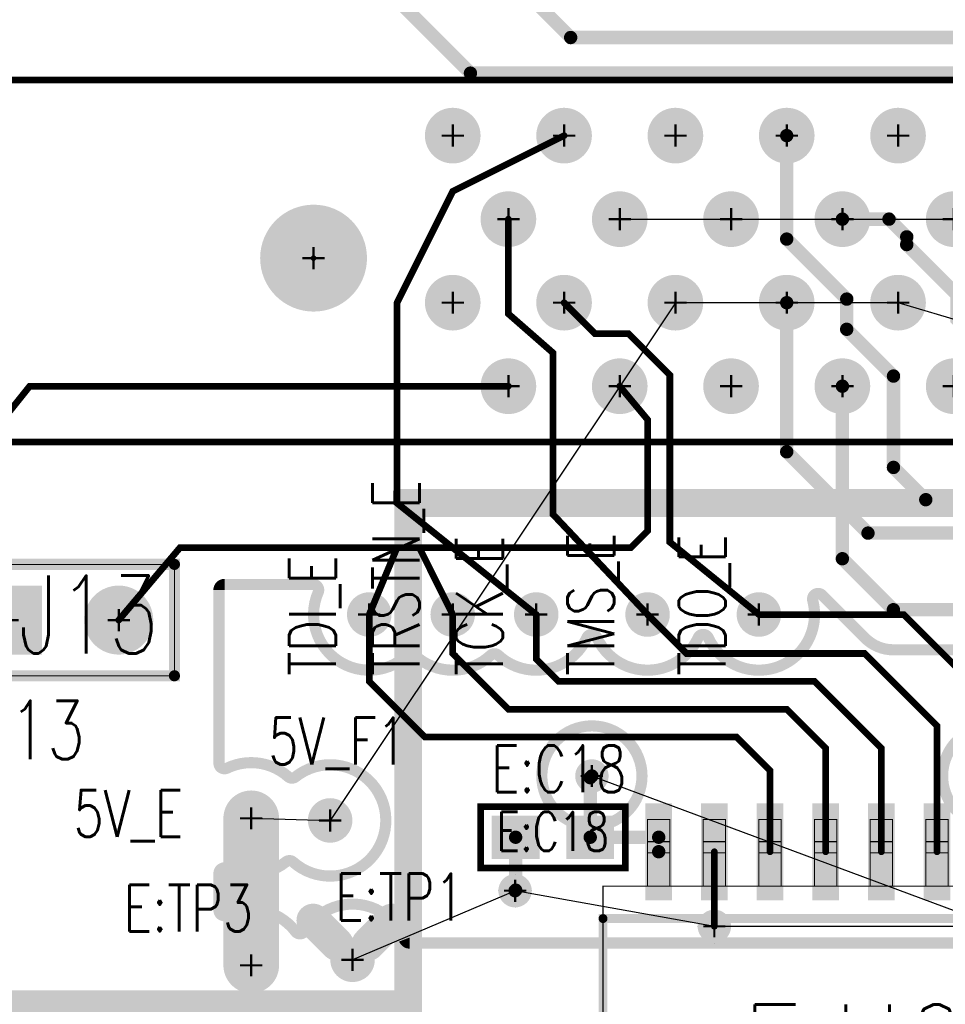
# Model space of a CAD drawing. Extents: x -4.8 to 11.7, y -3.6 to 8.1.
# Tile 28 of 53: x 0.672 to 1.503, y 1.05 to 1.934. Entities that reach past the tile are written whole.
import ezdxf
from ezdxf.enums import TextEntityAlignment as Align

# ---------------------------------------------------------------- set-up
doc = ezdxf.new("R2010")
doc.units = 0
for name, pattern in [('SIG_1', [2, 1, 1]), ('SIG_118', [2, 1, 1]), ('SIG_119', [2, 1, 1]), ('SIG_124', [2, 1, 1]), ('SIG_130', [2, 1, 1]), ('SIG_137', [2, 1, 1]), ('SIG_59', [2, 1, 1]), ('SIG_60', [2, 1, 1]), ('SIG_61', [2, 1, 1]), ('SIG_62', [2, 1, 1]), ('SIG_63', [2, 1, 1]), ('SIG_64', [2, 1, 1]), ('SIG_65', [2, 1, 1]), ('SIG_66', [2, 1, 1]), ('SIG_69', [2, 1, 1]), ('SIG_70', [2, 1, 1])]:
    doc.linetypes.add(name, pattern=pattern)
for name, color, linetype in [('2D_LINE_03', 112, 'CONTINUOUS'), ('ATTRIBUTE_123', 255, 'CONTINUOUS'), ('DRIL_NPLTE_THRU_01', 16, 'CONTINUOUS'), ('DRIL_NPLTE_THRU_04', 176, 'CONTINUOUS'), ('DRIL_PLTE_THRU_01', 16, 'CONTINUOUS'), ('DRIL_PLTE_THRU_04', 176, 'CONTINUOUS'), ('DRIL_SYMBOL', 254, 'CONTINUOUS'), ('LINK_00', 2, 'CONTINUOUS'), ('PADS_BOT', 5, 'CONTINUOUS'), ('PADS_INNER', 1, 'CONTINUOUS'), ('PADS_TOP', 1, 'CONTINUOUS'), ('PART_NAME_123', 255, 'CONTINUOUS'), ('PART_NAME_129', 2, 'CONTINUOUS'), ('PART_TOP_2DLINE_123', 255, 'CONTINUOUS'), ('PART_TOP_2DLINE_129', 2, 'CONTINUOUS'), ('POUR_OUTLINE_04', 5, 'CONTINUOUS'), ('POUR_PADTHERM_04', 5, 'CONTINUOUS'), ('POUR_VIATHERM_04', 5, 'CONTINUOUS'), ('POUR_VOID_04', 5, 'CONTINUOUS'), ('TRACE_01', 1, 'CONTINUOUS'), ('TRACE_04', 5, 'CONTINUOUS'), ('VIAPTS', 56, 'CONTINUOUS')]:
    doc.layers.add(name, color=color, linetype=linetype)
doc.styles.add('W0$001', font='simplex', dxfattribs={"width": 0.75})
doc.styles.add('W0$006', font='simplex', dxfattribs={"width": 0.75})
doc.styles.add('W0$008', font='simplex', dxfattribs={"width": 0.75})

# ---------------------------------------------------------------- blocks, each defined once
blk = doc.blocks.new('SMOOTH_0$025')
at = {"const_width": 0.0125}
blk.add_lwpolyline([(-0.00625, 0, 1), (0.00625, 0, 1)], format="xyb", close=True, dxfattribs=at)
blk = doc.blocks.new('DRAWING_169')
at = {"layer": '2D_LINE_03', "const_width": 0.025}
blk.add_lwpolyline([(0.02, 0), (-1.2255, 0), (-1.2255, 0.95), (3.2, 0.95), (3.2, 0.85), (4.1, 0.85), (4.1, 0.4), (4.15, 0.4), (4.15, -1.145), (3.74, -1.145), (3.74, 0.45), (0.02, 0.45)], close=True, dxfattribs=at)
at = {"layer": '2D_LINE_03'}
for p in [(0.02, 0.45), (0.02, 0)]:
    blk.add_blockref('SMOOTH_0$025', p, dxfattribs=at)
blk = doc.blocks.new('DRAWING_170')
at = {"layer": '2D_LINE_03', "const_width": 0.025}
blk.add_lwpolyline([(-0.015, 0.035), (-0.425, 0.035), (-0.425, 1.63), (-4.145, 1.63), (-4.145, 1.18), (-5.3905, 1.18), (-5.3905, -0.1697), (-0.015, -0.1697)], close=True, dxfattribs=at)
at = {"layer": '2D_LINE_03'}
for p in [(-4.145, 1.63), (-4.145, 1.18)]:
    blk.add_blockref('SMOOTH_0$025', p, dxfattribs=at)
blk = doc.blocks.new('POUR_VOID_9')
at = {"layer": 'POUR_VOID_04', "const_width": 0.01}
blk.add_lwpolyline([(-16.5401, -18.1199, 1), (-16.4501, -18.1199, 1)], format="xyb", close=True, dxfattribs=at)
blk = doc.blocks.new('POUR_OUTLINE_5')
at = {"layer": 'POUR_OUTLINE_04', "const_width": 0.01}
for points in [[(-16.09029, -18.12407, -2.43069), (-16.1305, -18.07514, 0.417027)], [(-16.1361, -18.00659), (-16.22431, -18.00659, -0.198912), (-16.24977, -17.99604), (-16.28835, -17.95746, 0.76485), (-16.29672, -17.96226, -0.916504), (-16.39055, -17.99573, 0.641737), (-16.39965, -17.99573, -0.641736), (-16.49055, -17.99573, 0.641737), (-16.49965, -17.99573, -0.511534), (-16.57919, -18.01148, 0.393767), (-16.58601, -18.01148, -0.393766), (-16.65419, -18.01148, 0.393767), (-16.66101, -18.01148, -0.813863), (-16.74093, -17.9549, 0.540573), (-16.74551, -17.9479), (-16.8251, -17.9479, 0.414214), (-16.8301, -17.9529), (-16.8301, -18.10841, 0.553579), (-16.82292, -18.11291, -0.303613), (-16.76785, -18.12056, 0.365442), (-16.7614, -18.12073, -2.151795), (-16.76345, -18.19714, 0.365442), (-16.7699, -18.19697, -0.28904), (-16.82292, -18.20289, 0.553579), (-16.8301, -18.20739), (-16.8301, -18.24041, 0.553579), (-16.82292, -18.24491, -0.35743), (-16.76127, -18.25967, 0.531115), (-16.753, -18.25922, -0.623463), (-16.66352, -18.26672, 0.308962), (-16.65887, -18.2699), (-15.24593, -18.2699, 0.640766)]]:
    blk.add_lwpolyline(points, format="xyb", dxfattribs=at)
blk.add_blockref('POUR_VOID_9', (0, 0))
blk = doc.blocks.new('POUR_VIATHERM_53')
at = {"layer": 'POUR_VIATHERM_04'}
for points in [[(-16.5641, -18.2079), (-16.5641, -18.2079)], [(-16.5791, -18.2229), (-16.5791, -18.2229)], [(-16.5491, -18.2229), (-16.5491, -18.2229)], [(-16.5641, -18.2379), (-16.5641, -18.2379)]]:
    blk.add_lwpolyline(points, dxfattribs=at)
blk = doc.blocks.new('POUR_PADTHERM_54')
at = {"layer": 'POUR_PADTHERM_04', "const_width": 0.015}
for points in [[(-16.75076, -18.25485), (-16.72955, -18.27606, 1), (-16.71894, -18.26545), (-16.74015, -18.24424, 1), (-16.75076, -18.25485)], [(-16.68005, -18.24424), (-16.70126, -18.26545, 1), (-16.69065, -18.27606), (-16.66944, -18.25485, 1), (-16.68005, -18.24424)]]:
    blk.add_lwpolyline(points, format="xyb", dxfattribs=at)
blk = doc.blocks.new('POUR_VIATHERM_55')
at = {"layer": 'POUR_VIATHERM_04'}
for points in [[(-16.3851, -18.2399), (-16.3851, -18.2399)], [(-16.4001, -18.2549), (-16.4001, -18.2549)], [(-16.3701, -18.2549), (-16.3701, -18.2549)], [(-16.3851, -18.2699), (-16.3851, -18.2699)]]:
    blk.add_lwpolyline(points, dxfattribs=at)
blk = doc.blocks.new('POUR_HEADER_1')
for name in ['POUR_OUTLINE_5', 'POUR_VIATHERM_53', 'POUR_PADTHERM_54', 'POUR_VIATHERM_55']:
    blk.add_blockref(name, (14.8201, 18.2199))
blk = doc.blocks.new('DRIL_SYMBOL_0$02')
at = {"layer": 'DRIL_SYMBOL', "const_width": 0.002}
for points in [[(0, -0.01), (0, 0.01)], [(-0.01, 0), (0.01, 0)]]:
    blk.add_lwpolyline(points, dxfattribs=at)
blk = doc.blocks.new('DRIL_HOLE_0$02')
at = {"const_width": 0.01}
blk.add_lwpolyline([(-0.005, 0, 1), (0.005, 0, 1)], format="xyb", close=True, dxfattribs=at)
blk.add_blockref('DRIL_SYMBOL_0$02', (0, 0))
blk = doc.blocks.new('PAD_65')
at = {"const_width": 0.02}
blk.add_lwpolyline([(0, -0.01, 1), (0, 0.01, 1)], format="xyb", close=True, dxfattribs=at)
blk = doc.blocks.new('STK_TOP_52')
at = {"layer": 'DRIL_PLTE_THRU_01'}
blk.add_blockref('DRIL_HOLE_0$02', (0, 0), dxfattribs=at)
at = {"layer": 'DRIL_PLTE_THRU_04'}
blk.add_blockref('DRIL_HOLE_0$02', (0, 0), dxfattribs=at)
at = {"layer": 'PADS_BOT'}
blk.add_blockref('PAD_65', (0, 0), dxfattribs=at)
at = {"layer": 'PADS_INNER'}
blk.add_blockref('PAD_65', (0, 0), dxfattribs=at)
at = {"layer": 'PADS_TOP'}
blk.add_blockref('PAD_65', (0, 0), dxfattribs=at)
blk = doc.blocks.new('SYM_TOP_40')
blk.add_blockref('STK_TOP_52', (0, 0))
blk = doc.blocks.new('PART_TOP_100')
blk.add_blockref('SYM_TOP_40', (0, 0))
at = {"layer": 'PART_NAME_123', "style": 'W0$006', "width": 0.75}
blk.add_text('5V_E', height=0.042, rotation=270, dxfattribs=at).set_placement((-0.0166, 0.1596))
blk = doc.blocks.new('PART_TOP_101')
blk.add_blockref('SYM_TOP_40', (0, 0))
at = {"layer": 'PART_NAME_123', "style": 'W0$006', "width": 0.75}
blk.add_text('E:TP1', height=0.042, rotation=270, dxfattribs=at).set_placement((0.0354, 0.0156))
blk = doc.blocks.new('PART_TOP_103')
blk.add_blockref('SYM_TOP_40', (0, 0))
at = {"layer": 'PART_NAME_123', "style": 'W0$006', "width": 0.75}
blk.add_text('TCK_E', height=0.042, dxfattribs=at).set_placement((-0.055, 0.03))
blk = doc.blocks.new('PART_TOP_104')
blk.add_blockref('SYM_TOP_40', (0, 0))
at = {"layer": 'PART_NAME_123', "style": 'W0$006', "width": 0.75}
blk.add_text('TDI_E', height=0.042, dxfattribs=at).set_placement((-0.055, 0.03))
blk = doc.blocks.new('PART_TOP_105')
blk.add_blockref('SYM_TOP_40', (0, 0))
at = {"layer": 'PART_NAME_123', "style": 'W0$006', "width": 0.75}
blk.add_text('TDO_E', height=0.042, dxfattribs=at).set_placement((-0.055, 0.03))
blk = doc.blocks.new('PART_TOP_106')
blk.add_blockref('SYM_TOP_40', (0, 0))
at = {"layer": 'PART_NAME_123', "style": 'W0$006', "width": 0.75}
blk.add_text('TMS_E', height=0.042, dxfattribs=at).set_placement((-0.055, 0.03))
blk = doc.blocks.new('PART_TOP_107')
blk.add_blockref('SYM_TOP_40', (0, 0))
at = {"layer": 'PART_NAME_123', "style": 'W0$006', "width": 0.75}
blk.add_text('E:TP3', height=0.042, rotation=270, dxfattribs=at).set_placement((0.0304, 0.1146))
blk = doc.blocks.new('PART_TOP_110')
blk.add_blockref('SYM_TOP_40', (0, 0))
at = {"layer": 'PART_NAME_123', "style": 'W0$006', "width": 0.75}
blk.add_text('TRSTN_E', height=0.042, dxfattribs=at).set_placement((-0.055, 0.03))
blk = doc.blocks.new('SMOOTH_0$008')
at = {"const_width": 0.004}
blk.add_lwpolyline([(-0.002, 0, 1), (0.002, 0, 1)], format="xyb", close=True, dxfattribs=at)
blk = doc.blocks.new('SMOOTH_0$001')
at = {"const_width": 0.0005}
blk.add_lwpolyline([(-0.00025, 0, 1), (0.00025, 0, 1)], format="xyb", close=True, dxfattribs=at)
blk = doc.blocks.new('PART_BODY_TOP_226')
at = {"layer": 'PART_TOP_2DLINE_123', "const_width": 0.008}
blk.add_lwpolyline([(-0.225, -0.121), (-0.225, 0.121), (0.225, 0.121), (0.225, -0.121)], close=True, dxfattribs=at)
at = {"layer": 'PART_TOP_2DLINE_129', "const_width": 0.001}
for points in [[(-0.165, 0.15), (-0.165, 0.21), (-0.185, 0.21), (-0.185, 0.15)], [(-0.115, 0.15), (-0.115, 0.21), (-0.135, 0.21), (-0.135, 0.15)], [(-0.065, 0.15), (-0.065, 0.21), (-0.085, 0.21), (-0.085, 0.15)], [(-0.015, 0.15), (-0.015, 0.21), (-0.035, 0.21), (-0.035, 0.15)], [(0.035, 0.15), (0.035, 0.21), (0.015, 0.21), (0.015, 0.15)], [(0.085, 0.15), (0.085, 0.21), (0.065, 0.21), (0.065, 0.15)], [(0.135, 0.15), (0.135, 0.21), (0.115, 0.21), (0.115, 0.15)], [(0.185, 0.15), (0.185, 0.21), (0.165, 0.21), (0.165, 0.15)], [(-0.165, 0.18), (-0.185, 0.18), (-0.185, 0.19), (-0.165, 0.19)], [(-0.115, 0.18), (-0.135, 0.18), (-0.135, 0.19), (-0.115, 0.19)], [(-0.065, 0.18), (-0.085, 0.18), (-0.085, 0.19), (-0.065, 0.19)], [(-0.015, 0.18), (-0.035, 0.18), (-0.035, 0.19), (-0.015, 0.19)], [(0.035, 0.18), (0.015, 0.18), (0.015, 0.19), (0.035, 0.19)], [(0.085, 0.18), (0.065, 0.18), (0.065, 0.19), (0.085, 0.19)], [(0.135, 0.18), (0.115, 0.18), (0.115, 0.19), (0.135, 0.19)], [(0.185, 0.18), (0.165, 0.18), (0.165, 0.19), (0.185, 0.19)], [(-0.225, -0.15), (-0.225, 0.15), (0.225, 0.15), (0.225, -0.15)], [(-0.185, -0.15), (-0.185, -0.21), (-0.165, -0.21), (-0.165, -0.15)], [(-0.135, -0.15), (-0.135, -0.21), (-0.115, -0.21), (-0.115, -0.15)], [(-0.085, -0.15), (-0.085, -0.21), (-0.065, -0.21), (-0.065, -0.15)], [(-0.035, -0.15), (-0.035, -0.21), (-0.015, -0.21), (-0.015, -0.15)], [(0.015, -0.15), (0.015, -0.21), (0.035, -0.21), (0.035, -0.15)], [(0.065, -0.15), (0.065, -0.21), (0.085, -0.21), (0.085, -0.15)], [(0.115, -0.15), (0.115, -0.21), (0.135, -0.21), (0.135, -0.15)], [(0.165, -0.15), (0.165, -0.21), (0.185, -0.21), (0.185, -0.15)], [(-0.185, -0.18), (-0.165, -0.18), (-0.165, -0.19), (-0.185, -0.19)], [(-0.135, -0.18), (-0.115, -0.18), (-0.115, -0.19), (-0.135, -0.19)], [(-0.085, -0.18), (-0.065, -0.18), (-0.065, -0.19), (-0.085, -0.19)], [(-0.035, -0.18), (-0.015, -0.18), (-0.015, -0.19), (-0.035, -0.19)], [(0.015, -0.18), (0.035, -0.18), (0.035, -0.19), (0.015, -0.19)], [(0.065, -0.18), (0.085, -0.18), (0.085, -0.19), (0.065, -0.19)], [(0.115, -0.18), (0.135, -0.18), (0.135, -0.19), (0.115, -0.19)], [(0.165, -0.18), (0.185, -0.18), (0.185, -0.19), (0.165, -0.19)]]:
    blk.add_lwpolyline(points, close=True, dxfattribs=at)
blk.add_lwpolyline([(-0.21618, -0.13, 1), (-0.19382, -0.13, 1)], format="xyb", close=True, dxfattribs=at)
at = {"layer": 'PART_TOP_2DLINE_123'}
for p in [(-0.225, 0.121), (0.225, 0.121), (-0.225, -0.121), (0.225, -0.121)]:
    blk.add_blockref('SMOOTH_0$008', p, dxfattribs=at)
at = {"layer": 'PART_TOP_2DLINE_129'}
for p in [(-0.185, 0.21), (-0.165, 0.21), (-0.135, 0.21), (-0.115, 0.21), (-0.085, 0.21), (-0.065, 0.21), (-0.035, 0.21), (-0.015, 0.21), (0.015, 0.21), (0.035, 0.21), (0.065, 0.21), (0.085, 0.21), (0.115, 0.21), (0.135, 0.21), (0.165, 0.21), (0.185, 0.21), (-0.185, 0.19), (-0.165, 0.19), (-0.135, 0.19), (-0.115, 0.19), (-0.085, 0.19), (-0.065, 0.19), (-0.035, 0.19), (-0.015, 0.19), (0.015, 0.19), (0.035, 0.19), (0.065, 0.19), (0.085, 0.19), (0.115, 0.19), (0.135, 0.19), (0.165, 0.19), (0.185, 0.19), (-0.185, 0.18), (-0.165, 0.18), (-0.135, 0.18), (-0.115, 0.18), (-0.085, 0.18), (-0.065, 0.18), (-0.035, 0.18), (-0.015, 0.18), (0.015, 0.18), (0.035, 0.18), (0.065, 0.18), (0.085, 0.18), (0.115, 0.18), (0.135, 0.18), (0.165, 0.18), (0.185, 0.18), (-0.225, 0.15), (-0.185, 0.15), (-0.165, 0.15), (-0.135, 0.15), (-0.115, 0.15), (-0.085, 0.15), (-0.065, 0.15), (-0.035, 0.15), (-0.015, 0.15), (0.015, 0.15), (0.035, 0.15), (0.065, 0.15), (0.085, 0.15), (0.115, 0.15), (0.135, 0.15), (0.165, 0.15), (0.185, 0.15), (0.225, 0.15), (-0.225, -0.15), (-0.185, -0.15), (-0.165, -0.15), (-0.135, -0.15), (-0.115, -0.15), (-0.085, -0.15), (-0.065, -0.15), (-0.035, -0.15), (-0.015, -0.15), (0.015, -0.15), (0.035, -0.15), (0.065, -0.15), (0.085, -0.15), (0.115, -0.15), (0.135, -0.15), (0.165, -0.15), (0.185, -0.15), (0.225, -0.15), (-0.185, -0.18), (-0.165, -0.18), (-0.135, -0.18), (-0.115, -0.18), (-0.085, -0.18), (-0.065, -0.18), (-0.035, -0.18), (-0.015, -0.18), (0.015, -0.18), (0.035, -0.18), (0.065, -0.18), (0.085, -0.18), (0.115, -0.18), (0.135, -0.18), (0.165, -0.18), (0.185, -0.18), (-0.185, -0.19), (-0.165, -0.19), (-0.135, -0.19), (-0.115, -0.19), (-0.085, -0.19), (-0.065, -0.19), (-0.035, -0.19), (-0.015, -0.19), (0.015, -0.19), (0.035, -0.19), (0.065, -0.19), (0.085, -0.19), (0.115, -0.19), (0.135, -0.19), (0.165, -0.19), (0.185, -0.19), (-0.185, -0.21), (-0.165, -0.21), (-0.135, -0.21), (-0.115, -0.21), (-0.085, -0.21), (-0.065, -0.21), (-0.035, -0.21), (-0.015, -0.21), (0.015, -0.21), (0.035, -0.21), (0.065, -0.21), (0.085, -0.21), (0.115, -0.21), (0.135, -0.21), (0.165, -0.21), (0.185, -0.21)]:
    blk.add_blockref('SMOOTH_0$001', p, dxfattribs=at)
blk = doc.blocks.new('DRIL_HOLE_0')
blk.add_lwpolyline([(0, 0, 1), (0, 0, 1)], format="xyb", close=True)
blk = doc.blocks.new('PAD_0')
blk.add_lwpolyline([(0, 0, 1), (0, 0, 1)], format="xyb", close=True)
blk = doc.blocks.new('PAD_94')
at = {"const_width": 0.024}
blk.add_lwpolyline([(-0.0435, 0), (0.0435, 0)], dxfattribs=at)
blk = doc.blocks.new('STK_TOP_73')
at = {"layer": 'DRIL_NPLTE_THRU_01'}
blk.add_blockref('DRIL_HOLE_0', (0, 0), dxfattribs=at)
at = {"layer": 'DRIL_NPLTE_THRU_04'}
blk.add_blockref('DRIL_HOLE_0', (0, 0), dxfattribs=at)
at = {"layer": 'PADS_BOT'}
blk.add_blockref('PAD_0', (0, 0), dxfattribs=at)
at = {"layer": 'PADS_INNER'}
blk.add_blockref('PAD_0', (0, 0), dxfattribs=at)
at = {"layer": 'PADS_TOP', "rotation": 90}
blk.add_blockref('PAD_94', (0, 0), dxfattribs=at)
blk = doc.blocks.new('SYM_TOP_59')
for name, p in [('STK_TOP_73', (-0.175, 0.181)), ('STK_TOP_73', (-0.125, 0.181)), ('STK_TOP_73', (-0.075, 0.181)), ('STK_TOP_73', (-0.025, 0.181)), ('STK_TOP_73', (0.025, 0.181)), ('STK_TOP_73', (0.075, 0.181)), ('STK_TOP_73', (0.125, 0.181)), ('STK_TOP_73', (0.175, 0.181)), ('PART_BODY_TOP_226', (0, 0)), ('STK_TOP_73', (-0.175, -0.181)), ('STK_TOP_73', (-0.125, -0.181)), ('STK_TOP_73', (-0.075, -0.181)), ('STK_TOP_73', (-0.025, -0.181)), ('STK_TOP_73', (0.025, -0.181)), ('STK_TOP_73', (0.075, -0.181)), ('STK_TOP_73', (0.125, -0.181)), ('STK_TOP_73', (0.175, -0.181))]:
    blk.add_blockref(name, p)
blk = doc.blocks.new('PART_TOP_123')
blk.add_blockref('SYM_TOP_59', (0, 0))
at = {"layer": 'ATTRIBUTE_123', "style": 'W0$006', "width": 0.75}
blk.add_text('o', height=0.042, dxfattribs=at).set_placement((-0.17, -0.24), align=Align.MIDDLE_CENTER)
at = {"layer": 'PART_NAME_123', "style": 'W0$006', "width": 0.75}
blk.add_text('E:U6', height=0.042, rotation=90, dxfattribs=at).set_placement((-0.27, -0.025), align=Align.MIDDLE_CENTER)
at = {"layer": 'PART_NAME_129', "style": 'W0$001', "width": 0.75}
blk.add_text('E:U6', height=0.0875, dxfattribs=at).set_placement((0, 0), align=Align.MIDDLE_CENTER)
blk = doc.blocks.new('SMOOTH_0$01')
at = {"const_width": 0.005}
blk.add_lwpolyline([(-0.0025, 0, 1), (0.0025, 0, 1)], format="xyb", close=True, dxfattribs=at)
blk = doc.blocks.new('PART_BODY_TOP_208')
at = {"layer": 'PART_TOP_2DLINE_123', "const_width": 0.01}
blk.add_lwpolyline([(-0.05, -0.05), (-0.05, 0.05), (0.15, 0.05), (0.15, -0.05), (-0.05, -0.05)], dxfattribs=at)
at = {"layer": 'PART_TOP_2DLINE_129', "const_width": 0.001}
blk.add_lwpolyline([(-0.05, -0.05), (-0.05, 0.05), (0.15, 0.05), (0.15, -0.05), (-0.05, -0.05)], dxfattribs=at)
at = {"layer": 'PART_TOP_2DLINE_123'}
for p in [(-0.05, 0.05), (0.15, 0.05), (-0.05, -0.05), (-0.05, -0.05), (0.15, -0.05)]:
    blk.add_blockref('SMOOTH_0$01', p, dxfattribs=at)
at = {"layer": 'PART_TOP_2DLINE_129'}
for p in [(-0.05, 0.05), (0.15, 0.05), (-0.05, -0.05), (-0.05, -0.05), (0.15, -0.05)]:
    blk.add_blockref('SMOOTH_0$001', p, dxfattribs=at)
blk = doc.blocks.new('DRIL_SYMBOL_0$042')
at = {"layer": 'DRIL_SYMBOL', "const_width": 0.002}
for points in [[(0, -0.01), (0, 0.01)], [(-0.01, 0), (0.01, 0)]]:
    blk.add_lwpolyline(points, dxfattribs=at)
blk = doc.blocks.new('DRIL_HOLE_0$042')
at = {"const_width": 0.021}
blk.add_lwpolyline([(-0.0105, 0, 1), (0.0105, 0, 1)], format="xyb", close=True, dxfattribs=at)
blk.add_blockref('DRIL_SYMBOL_0$042', (0, 0))
blk = doc.blocks.new('PAD_75')
at = {"const_width": 0.031}
blk.add_lwpolyline([(0, -0.0155, 1), (0, 0.0155, 1)], format="xyb", close=True, dxfattribs=at)
blk = doc.blocks.new('PAD_76')
at = {"const_width": 0.062}
blk.add_lwpolyline([(-0.031, 0), (0.031, 0)], dxfattribs=at)
blk = doc.blocks.new('STK_TOP_53')
at = {"layer": 'DRIL_PLTE_THRU_01'}
blk.add_blockref('DRIL_HOLE_0$042', (0, 0), dxfattribs=at)
at = {"layer": 'DRIL_PLTE_THRU_04'}
blk.add_blockref('DRIL_HOLE_0$042', (0, 0), dxfattribs=at)
at = {"layer": 'PADS_BOT'}
blk.add_blockref('PAD_76', (0, 0), dxfattribs=at)
at = {"layer": 'PADS_INNER'}
blk.add_blockref('PAD_75', (0, 0), dxfattribs=at)
at = {"layer": 'PADS_TOP'}
blk.add_blockref('PAD_76', (0, 0), dxfattribs=at)
blk = doc.blocks.new('STK_TOP_54')
at = {"layer": 'DRIL_PLTE_THRU_01'}
blk.add_blockref('DRIL_HOLE_0$042', (0, 0), dxfattribs=at)
at = {"layer": 'DRIL_PLTE_THRU_04'}
blk.add_blockref('DRIL_HOLE_0$042', (0, 0), dxfattribs=at)
at = {"layer": 'PADS_BOT'}
blk.add_blockref('PAD_75', (0, 0), dxfattribs=at)
at = {"layer": 'PADS_INNER'}
blk.add_blockref('PAD_75', (0, 0), dxfattribs=at)
at = {"layer": 'PADS_TOP'}
blk.add_blockref('PAD_75', (0, 0), dxfattribs=at)
blk = doc.blocks.new('SYM_TOP_41')
for name, p in [('PART_BODY_TOP_208', (0, 0)), ('STK_TOP_53', (0, 0)), ('STK_TOP_54', (0.1, 0))]:
    blk.add_blockref(name, p)
blk = doc.blocks.new('PART_TOP_168')
blk.add_blockref('SYM_TOP_41', (0, 0))
at = {"layer": 'PART_NAME_123', "style": 'W0$008', "width": 0.75}
blk.add_text('J13', height=0.0525, dxfattribs=at).set_placement((-0.025, -0.125))
at = {"layer": 'PART_NAME_129', "style": 'W0$001', "width": 0.75}
blk.add_text('J13', height=0.07, dxfattribs=at).set_placement((0.01, -0.03))
blk = doc.blocks.new('PART_BODY_TOP_252')
at = {"layer": 'PART_TOP_2DLINE_123', "const_width": 0.006}
blk.add_lwpolyline([(-0.5, 0.2), (3.295, 0.2), (3.295, -0.125), (-0.5, -0.125)], close=True, dxfattribs=at)
at = {"layer": 'PART_TOP_2DLINE_129', "const_width": 0.001}
blk.add_lwpolyline([(-1.095, 0.2), (3.935, 0.2), (3.935, -0.125), (-1.095, -0.125)], close=True, dxfattribs=at)
blk = doc.blocks.new('DRIL_SYMBOL_0$03')
at = {"layer": 'DRIL_SYMBOL', "const_width": 0.002}
for points in [[(0, -0.01), (0, 0.01)], [(-0.01, 0), (0.01, 0)]]:
    blk.add_lwpolyline(points, dxfattribs=at)
blk = doc.blocks.new('DRIL_HOLE_0$03')
at = {"const_width": 0.015}
blk.add_lwpolyline([(-0.0075, 0, 1), (0.0075, 0, 1)], format="xyb", close=True, dxfattribs=at)
blk.add_blockref('DRIL_SYMBOL_0$03', (0, 0))
blk = doc.blocks.new('PAD_115')
at = {"const_width": 0.025}
blk.add_lwpolyline([(0, -0.0125, 1), (0, 0.0125, 1)], format="xyb", close=True, dxfattribs=at)
blk = doc.blocks.new('STK_TOP_98')
at = {"layer": 'DRIL_PLTE_THRU_01'}
blk.add_blockref('DRIL_HOLE_0$03', (0, 0), dxfattribs=at)
at = {"layer": 'DRIL_PLTE_THRU_04'}
blk.add_blockref('DRIL_HOLE_0$03', (0, 0), dxfattribs=at)
at = {"layer": 'PADS_BOT'}
blk.add_blockref('PAD_115', (0, 0), dxfattribs=at)
at = {"layer": 'PADS_INNER'}
blk.add_blockref('PAD_115', (0, 0), dxfattribs=at)
at = {"layer": 'PADS_TOP'}
blk.add_blockref('PAD_115', (0, 0), dxfattribs=at)
blk = doc.blocks.new('DRIL_SYMBOL_0$096')
at = {"layer": 'DRIL_SYMBOL', "const_width": 0.002}
for points in [[(0, -0.01), (0, 0.01)], [(-0.01, 0), (0.01, 0)]]:
    blk.add_lwpolyline(points, dxfattribs=at)
blk = doc.blocks.new('DRIL_HOLE_0$096')
at = {"const_width": 0.048}
blk.add_lwpolyline([(-0.024, 0, 1), (0.024, 0, 1)], format="xyb", close=True, dxfattribs=at)
blk.add_blockref('DRIL_SYMBOL_0$096', (0, 0))
blk = doc.blocks.new('PAD_117')
at = {"const_width": 0.0025}
blk.add_lwpolyline([(0, -0.00125, 1), (0, 0.00125, 1)], format="xyb", close=True, dxfattribs=at)
blk = doc.blocks.new('STK_TOP_177')
at = {"layer": 'DRIL_NPLTE_THRU_01'}
blk.add_blockref('DRIL_HOLE_0$096', (0, 0), dxfattribs=at)
at = {"layer": 'DRIL_NPLTE_THRU_04'}
blk.add_blockref('DRIL_HOLE_0$096', (0, 0), dxfattribs=at)
at = {"layer": 'PADS_BOT'}
blk.add_blockref('PAD_117', (0, 0), dxfattribs=at)
at = {"layer": 'PADS_INNER'}
blk.add_blockref('PAD_117', (0, 0), dxfattribs=at)
at = {"layer": 'PADS_TOP'}
blk.add_blockref('PAD_117', (0, 0), dxfattribs=at)
blk = doc.blocks.new('SYM_TOP_85')
for name, p in [('PART_BODY_TOP_252', (0, 0)), ('STK_TOP_98', (2.4, 0.15)), ('STK_TOP_98', (2.5, 0.15)), ('STK_TOP_98', (2.6, 0.15)), ('STK_TOP_98', (2.7, 0.15)), ('STK_TOP_98', (2.8, 0.15)), ('STK_TOP_98', (2.45, 0.075)), ('STK_TOP_98', (2.55, 0.075)), ('STK_TOP_98', (2.65, 0.075)), ('STK_TOP_98', (2.75, 0.075)), ('STK_TOP_98', (2.85, 0.075)), ('STK_TOP_177', (2.975, 0.035)), ('STK_TOP_98', (2.4, 0)), ('STK_TOP_98', (2.5, 0)), ('STK_TOP_98', (2.6, 0)), ('STK_TOP_98', (2.7, 0)), ('STK_TOP_98', (2.8, 0)), ('STK_TOP_98', (2.45, -0.075)), ('STK_TOP_98', (2.55, -0.075)), ('STK_TOP_98', (2.65, -0.075)), ('STK_TOP_98', (2.75, -0.075)), ('STK_TOP_98', (2.85, -0.075))]:
    blk.add_blockref(name, p)
blk = doc.blocks.new('PART_TOP_183')
blk.add_blockref('SYM_TOP_85', (0, 0))
blk = doc.blocks.new('PART_TOP_221')
blk.add_blockref('SYM_TOP_40', (0, 0))
at = {"layer": 'PART_NAME_123', "style": 'W0$006', "width": 0.75}
blk.add_text('5V_F1', height=0.042, dxfattribs=at).set_placement((-0.0555, 0.0503))
blk = doc.blocks.new('SMOOTH_0$006')
at = {"const_width": 0.003}
blk.add_lwpolyline([(-0.0015, 0, 1), (0.0015, 0, 1)], format="xyb", close=True, dxfattribs=at)
blk = doc.blocks.new('PART_BODY_TOP_203')
at = {"layer": 'PART_TOP_2DLINE_123', "const_width": 0.006}
blk.add_lwpolyline([(-0.065, -0.02756), (0.065, -0.02756), (0.065, 0.02756), (-0.065, 0.02756)], close=True, dxfattribs=at)
at = {"layer": 'PART_TOP_2DLINE_129', "const_width": 0.001}
blk.add_lwpolyline([(-0.065, -0.03), (0.065, -0.03), (0.065, 0.02756), (-0.065, 0.02756)], close=True, dxfattribs=at)
at = {"layer": 'PART_TOP_2DLINE_123'}
for p in [(-0.065, 0.02756), (0.065, 0.02756), (-0.065, -0.02756), (0.065, -0.02756)]:
    blk.add_blockref('SMOOTH_0$006', p, dxfattribs=at)
at = {"layer": 'PART_TOP_2DLINE_129'}
for p in [(-0.065, 0.02756), (0.065, 0.02756), (-0.065, -0.03), (0.065, -0.03)]:
    blk.add_blockref('SMOOTH_0$001', p, dxfattribs=at)
blk = doc.blocks.new('PAD_98')
at = {"const_width": 0.039}
blk.add_lwpolyline([(-0.0215, 0), (0.0215, 0)], dxfattribs=at)
blk = doc.blocks.new('STK_TOP_49')
at = {"layer": 'DRIL_PLTE_THRU_01'}
blk.add_blockref('DRIL_HOLE_0', (0, 0), dxfattribs=at)
at = {"layer": 'DRIL_PLTE_THRU_04'}
blk.add_blockref('DRIL_HOLE_0', (0, 0), dxfattribs=at)
at = {"layer": 'PADS_BOT'}
blk.add_blockref('PAD_0', (0, 0), dxfattribs=at)
at = {"layer": 'PADS_INNER'}
blk.add_blockref('PAD_0', (0, 0), dxfattribs=at)
at = {"layer": 'PADS_TOP'}
blk.add_blockref('PAD_98', (0, 0), dxfattribs=at)
blk = doc.blocks.new('SYM_TOP_36')
for name, p in [('PART_BODY_TOP_203', (0, 0)), ('STK_TOP_49', (-0.0335, 0)), ('STK_TOP_49', (0.0335, 0))]:
    blk.add_blockref(name, p)
blk = doc.blocks.new('PART_TOP_236')
blk.add_blockref('SYM_TOP_36', (0, 0))
at = {"layer": 'PART_NAME_123', "style": 'W0$006', "width": 0.75}
blk.add_text('E:C18', height=0.042, rotation=180, dxfattribs=at).set_placement((0.0556, -0.0404))
at = {"layer": 'PART_NAME_129', "style": 'W0$001', "width": 0.75}
blk.add_text('E:C18', height=0.035, rotation=180, dxfattribs=at).set_placement((0.0002, -0.0052), align=Align.MIDDLE_CENTER)
blk = doc.blocks.new('SMOOTH_0$012')
at = {"const_width": 0.006}
blk.add_lwpolyline([(-0.003, 0, 1), (0.003, 0, 1)], format="xyb", close=True, dxfattribs=at)
blk = doc.blocks.new('SMOOTH_0$05')
at = {"const_width": 0.025}
blk.add_lwpolyline([(-0.0125, 0, 1), (0.0125, 0, 1)], format="xyb", close=True, dxfattribs=at)
blk = doc.blocks.new('DRIL_SYMBOL_0$013')
at = {"layer": 'DRIL_SYMBOL', "const_width": 0.002}
for points in [[(0, -0.01), (0, 0.01)], [(-0.01, 0), (0.01, 0)]]:
    blk.add_lwpolyline(points, dxfattribs=at)
blk = doc.blocks.new('DRIL_HOLE_0$013')
at = {"const_width": 0.0065}
blk.add_lwpolyline([(-0.00325, 0, 1), (0.00325, 0, 1)], format="xyb", close=True, dxfattribs=at)
blk.add_blockref('DRIL_SYMBOL_0$013', (0, 0))
blk = doc.blocks.new('PAD_180')
at = {"const_width": 0.015}
blk.add_lwpolyline([(0, -0.0075, 1), (0, 0.0075, 1)], format="xyb", close=True, dxfattribs=at)
blk = doc.blocks.new('STK_TOP_5')
at = {"layer": 'DRIL_PLTE_THRU_01'}
blk.add_blockref('DRIL_HOLE_0$013', (0, 0), dxfattribs=at)
at = {"layer": 'DRIL_PLTE_THRU_04'}
blk.add_blockref('DRIL_HOLE_0$013', (0, 0), dxfattribs=at)
at = {"layer": 'PADS_BOT'}
blk.add_blockref('PAD_180', (0, 0), dxfattribs=at)
at = {"layer": 'PADS_INNER'}
blk.add_blockref('PAD_180', (0, 0), dxfattribs=at)
at = {"layer": 'PADS_TOP'}
blk.add_blockref('PAD_180', (0, 0), dxfattribs=at)
blk = doc.blocks.new('SYM_TOP_4')
blk.add_blockref('STK_TOP_5', (0, 0))

msp = doc.modelspace()

# ---------------------------------------------------------------- linework, layer by layer
at = {"layer": 'LINK_00', "linetype": 'SIG_1'}
msp.add_line((1.2106, 1.7546), (1.7106, 1.7546), dxfattribs=at)
at = {"layer": 'LINK_00', "linetype": 'SIG_60'}
for p, q in [((1.2606, 1.6796), (0.9505, 1.2147)), ((1.4606, 1.6796), (1.2606, 1.6796)), ((1.7106, 1.6046), (1.4606, 1.6796)), ((0.8796, 1.2166), (0.9505, 1.2147))]:
    msp.add_line(p, q, dxfattribs=at)
at = {"layer": 'LINK_00', "linetype": 'SIG_59'}
msp.add_line((5.1005, -0.2003), (1.1856, 1.2546), dxfattribs=at)
at = {"layer": 'LINK_00', "linetype": 'SIG_61'}
for p, q in [((1.1166, 1.1516), (0.9706, 1.0896)), ((1.2956, 1.1196), (1.1166, 1.1516)), ((1.5956, 1.1196), (1.2956, 1.1196))]:
    msp.add_line(p, q, dxfattribs=at)
at = {"layer": 'TRACE_01', "linetype": 'SIG_124', "const_width": 0.012}
msp.add_lwpolyline([(2.5205, 1.8857), (1.0765, 1.8857), (0.9855, 1.9767), (0.9855, 2.0997)], dxfattribs=at)
at = {"layer": 'TRACE_01', "linetype": 'SIG_130', "const_width": 0.012}
msp.add_lwpolyline([(2.3105, 1.9177), (1.1665, 1.9177), (1.1205, 1.9637), (1.1205, 2.0997)], dxfattribs=at)
at = {"layer": 'TRACE_01', "linetype": 'SIG_118', "const_width": 0.012}
msp.add_lwpolyline([(3.5756, 0.7196), (3.57617, 0.79768), (3.47615, 0.8977), (3.2954, 0.8977), (2.9854, 1.2073), (2.5829, 1.2073), (2.5445, 1.2457), (2.3435, 1.2457), (2.0865, 1.5027), (1.4855, 1.5027), (1.4565, 1.5317), (1.4565, 1.6137), (1.4145, 1.6557), (1.4145, 1.6828), (1.3606, 1.7367), (1.3606, 1.8296)], dxfattribs=at)
at = {"layer": 'TRACE_01', "linetype": 'SIG_65', "const_width": 0.006}
for points in [[(1.3356, 1.3996), (1.2556, 1.4646), (1.2556, 1.6147), (1.2186, 1.6517), (1.1885, 1.6517), (1.1606, 1.6796)], [(2.1236, 1.1866), (2.1206, 1.1866), (2.1206, 1.2996), (2.0956, 1.3246), (1.5406, 1.3246), (1.4656, 1.3996), (1.3356, 1.3996)]]:
    msp.add_lwpolyline(points, dxfattribs=at)
at = {"layer": 'TRACE_01', "linetype": 'SIG_119', "const_width": 0.012}
msp.add_lwpolyline([(3.4756, 0.7196), (3.4756, 0.7827), (3.4196, 0.8387), (3.31021, 0.8387), (2.97511, 1.1738), (2.5744, 1.1738), (2.529, 1.2192), (2.335, 1.2192), (2.0815, 1.4727), (1.4336, 1.4727), (1.3606, 1.5457), (1.3606, 1.6796)], dxfattribs=at)
at = {"layer": 'TRACE_01', "linetype": 'SIG_137', "const_width": 0.006}
msp.add_lwpolyline([(0.6606, 1.3946), (0.6606, 1.5796), (0.6806, 1.6046), (1.1106, 1.6046)], dxfattribs=at)
at = {"layer": 'TRACE_01', "linetype": 'SIG_64', "const_width": 0.006}
for points in [[(0.9856, 1.3996), (1.0106, 1.4596), (1.2206, 1.4596), (1.2356, 1.4746), (1.2356, 1.5746), (1.2106, 1.6046)], [(1.3456, 1.1866), (1.3456, 1.2596), (1.3156, 1.2896), (1.0356, 1.2896), (0.9856, 1.3396), (0.9856, 1.3996)]]:
    msp.add_lwpolyline(points, dxfattribs=at)
at = {"layer": 'TRACE_01', "linetype": 'SIG_69', "const_width": 0.006}
msp.add_lwpolyline([(1.3956, 1.1866), (1.3956, 1.2796), (1.3606, 1.3146), (1.1106, 1.3146), (1.0606, 1.3646), (1.0606, 1.3996)], dxfattribs=at)
at = {"layer": 'TRACE_01', "linetype": 'SIG_63', "const_width": 0.006}
msp.add_lwpolyline([(1.4456, 1.1866), (1.4456, 1.2796), (1.3856, 1.3396), (1.1556, 1.3396), (1.1356, 1.3596), (1.1356, 1.3996)], dxfattribs=at)
at = {"layer": 'TRACE_01', "linetype": 'SIG_66', "const_width": 0.006}
msp.add_lwpolyline([(1.4956, 1.1866), (1.4956, 1.2996), (1.4306, 1.3646), (1.2706, 1.3646), (1.2356, 1.3996)], dxfattribs=at)
at = {"layer": 'TRACE_01', "linetype": 'SIG_59', "const_width": 0.012}
for points in [[(1.1841, 1.1996), (1.1841, 1.2531), (1.1856, 1.2546)], [(1.2456, 1.1866), (1.2456, 1.1996), (1.1841, 1.1996)]]:
    msp.add_lwpolyline(points, dxfattribs=at)
at = {"layer": 'TRACE_01', "linetype": 'SIG_60', "const_width": 0.05}
msp.add_lwpolyline([(0.8796, 1.0846), (0.8796, 1.2166)], dxfattribs=at)
at = {"layer": 'TRACE_01', "linetype": 'SIG_61'}
for points, const_width in [([(1.1166, 1.1516), (1.1171, 1.1521), (1.1171, 1.1996)], 0.012), ([(1.2956, 1.1196), (1.2956, 1.1866)], 0.006)]:
    msp.add_lwpolyline(points, dxfattribs=dict(at, const_width=const_width))
at = {"layer": 'TRACE_04', "linetype": 'SIG_63', "const_width": 0.006}
for points in [[(1.0106, 1.6796), (1.0606, 1.7796), (1.1606, 1.8296)], [(1.0106, 1.6796), (1.0106, 1.4996), (1.1356, 1.3996)]]:
    msp.add_lwpolyline(points, dxfattribs=at)
at = {"layer": 'TRACE_04', "linetype": 'SIG_70', "const_width": 0.012}
msp.add_lwpolyline([(1.4106, 1.7546), (1.4525, 1.7546), (1.4684, 1.7387), (1.4684, 1.7318), (1.5135, 1.6867), (1.5135, 1.6647), (1.5575, 1.6207), (1.5575, 1.5637), (1.5915, 1.5297), (1.6645, 1.5297), (1.6856, 1.5086), (1.6856, 1.3996)], dxfattribs=at)
at = {"layer": 'TRACE_04', "linetype": 'SIG_66', "const_width": 0.006}
msp.add_lwpolyline([(1.1106, 1.7546), (1.1106, 1.6696), (1.1506, 1.6346), (1.1506, 1.4896), (1.2356, 1.3996)], dxfattribs=at)
at = {"layer": 'TRACE_04', "linetype": 'SIG_62', "const_width": 0.012}
msp.add_lwpolyline([(1.4106, 1.6046), (1.4106, 1.4497), (1.45639, 1.40391), (1.57784, 1.40391), (1.5856, 1.3996)], dxfattribs=at)
at = {"layer": 'TRACE_04', "linetype": 'SIG_69', "const_width": 0.006}
msp.add_lwpolyline([(0.7606, 1.3946), (0.8156, 1.4596), (1.0306, 1.4596), (1.0606, 1.3996)], dxfattribs=at)

# ---------------------------------------------------------------- block references
for name, p in [('DRAWING_169', (1.0005, 1.0497)), ('DRAWING_170', (5.1655, -0.1303)), ('PART_TOP_168', (0.6606, 1.3946)), ('PART_TOP_221', (0.9505, 1.2147)), ('PART_TOP_123', (1.4206, 1.0056))]:
    msp.add_blockref(name, p)
for name, p, rotation in [('PART_TOP_183', (3.9106, 1.7546), 180), ('PART_TOP_110', (1.0606, 1.3996), 90), ('PART_TOP_106', (1.2356, 1.3996), 90), ('PART_TOP_105', (1.3356, 1.3996), 90), ('PART_TOP_103', (1.1356, 1.3996), 90), ('PART_TOP_104', (0.9856, 1.3996), 90), ('PART_TOP_236', (1.1506, 1.1996), 180), ('PART_TOP_100', (0.8796, 1.2166), 90), ('PART_TOP_101', (0.9706, 1.0896), 90), ('PART_TOP_107', (0.8796, 1.0846), 90)]:
    msp.add_blockref(name, p, dxfattribs=dict(rotation=rotation))
at = {"linetype": 'SIG_61'}
msp.add_blockref('POUR_HEADER_1', (2.8606, 1.1546), dxfattribs=at)
at = {"layer": 'TRACE_01'}
for name, p in [('SMOOTH_0$012', (1.1665, 1.9177)), ('SMOOTH_0$012', (1.0765, 1.8857)), ('SMOOTH_0$012', (1.3606, 1.8296)), ('SMOOTH_0$012', (1.3606, 1.7367)), ('SMOOTH_0$012', (1.4145, 1.6828)), ('SMOOTH_0$006', (1.1606, 1.6796)), ('SMOOTH_0$012', (1.3606, 1.6796)), ('SMOOTH_0$006', (1.1885, 1.6517)), ('SMOOTH_0$006', (1.2186, 1.6517)), ('SMOOTH_0$012', (1.4145, 1.6557)), ('SMOOTH_0$012', (1.4565, 1.6137)), ('SMOOTH_0$006', (1.2556, 1.6147)), ('SMOOTH_0$006', (0.6806, 1.6046)), ('SMOOTH_0$006', (1.1106, 1.6046)), ('SMOOTH_0$006', (1.2106, 1.6046)), ('SMOOTH_0$006', (1.2356, 1.5746)), ('SMOOTH_0$012', (1.3606, 1.5457)), ('SMOOTH_0$012', (1.4565, 1.5317)), ('SMOOTH_0$012', (1.4855, 1.5027)), ('SMOOTH_0$006', (1.2356, 1.4746)), ('SMOOTH_0$012', (1.4336, 1.4727)), ('SMOOTH_0$006', (1.0106, 1.4596)), ('SMOOTH_0$006', (1.2206, 1.4596)), ('SMOOTH_0$006', (1.2556, 1.4646)), ('SMOOTH_0$006', (0.9856, 1.3996)), ('SMOOTH_0$006', (0.9856, 1.3996)), ('SMOOTH_0$006', (1.0606, 1.3996)), ('SMOOTH_0$006', (1.1356, 1.3996)), ('SMOOTH_0$006', (1.2356, 1.3996)), ('SMOOTH_0$006', (1.3356, 1.3996)), ('SMOOTH_0$006', (1.3356, 1.3996)), ('SMOOTH_0$006', (1.4656, 1.3996)), ('SMOOTH_0$006', (1.0606, 1.3646)), ('SMOOTH_0$006', (1.1356, 1.3596)), ('SMOOTH_0$006', (1.2706, 1.3646)), ('SMOOTH_0$006', (1.4306, 1.3646)), ('SMOOTH_0$006', (0.9856, 1.3396)), ('SMOOTH_0$006', (1.1556, 1.3396)), ('SMOOTH_0$006', (1.3856, 1.3396)), ('SMOOTH_0$006', (1.1106, 1.3146)), ('SMOOTH_0$006', (1.3606, 1.3146)), ('SMOOTH_0$006', (1.4956, 1.2996)), ('SMOOTH_0$006', (1.0356, 1.2896)), ('SMOOTH_0$006', (1.3156, 1.2896)), ('SMOOTH_0$006', (1.3956, 1.2796)), ('SMOOTH_0$006', (1.4456, 1.2796)), ('SMOOTH_0$012', (1.1841, 1.2531)), ('SMOOTH_0$012', (1.1856, 1.2546)), ('SMOOTH_0$006', (1.3456, 1.2596)), ('SMOOTH_0$05', (0.8796, 1.2166)), ('SMOOTH_0$012', (1.1171, 1.1996)), ('SMOOTH_0$012', (1.1841, 1.1996)), ('SMOOTH_0$012', (1.1841, 1.1996)), ('SMOOTH_0$012', (1.2456, 1.1996)), ('SMOOTH_0$012', (1.2456, 1.1866)), ('SMOOTH_0$006', (1.2956, 1.1866)), ('SMOOTH_0$006', (1.3456, 1.1866)), ('SMOOTH_0$006', (1.3956, 1.1866)), ('SMOOTH_0$006', (1.4456, 1.1866)), ('SMOOTH_0$006', (1.4956, 1.1866)), ('SMOOTH_0$012', (1.1166, 1.1516)), ('SMOOTH_0$012', (1.1171, 1.1521)), ('SMOOTH_0$006', (1.2956, 1.1196)), ('SMOOTH_0$05', (0.8796, 1.0846))]:
    msp.add_blockref(name, p, dxfattribs=at)
at = {"layer": 'TRACE_04'}
for name, p in [('SMOOTH_0$006', (1.1606, 1.8296)), ('SMOOTH_0$006', (1.0606, 1.7796)), ('SMOOTH_0$012', (1.4106, 1.7546)), ('SMOOTH_0$012', (1.4525, 1.7546)), ('SMOOTH_0$006', (1.1106, 1.7546)), ('SMOOTH_0$012', (1.4684, 1.7387)), ('SMOOTH_0$012', (1.4684, 1.7318)), ('SMOOTH_0$006', (1.0106, 1.6796)), ('SMOOTH_0$006', (1.0106, 1.6796)), ('SMOOTH_0$006', (1.1106, 1.6696)), ('SMOOTH_0$006', (1.1506, 1.6346)), ('SMOOTH_0$012', (1.4106, 1.6046)), ('SMOOTH_0$006', (1.0106, 1.4996)), ('SMOOTH_0$006', (1.1506, 1.4896)), ('SMOOTH_0$006', (0.8156, 1.4596)), ('SMOOTH_0$006', (1.0306, 1.4596)), ('SMOOTH_0$012', (1.4106, 1.4497)), ('SMOOTH_0$012', (1.45639, 1.40391)), ('SMOOTH_0$006', (0.7606, 1.3946)), ('SMOOTH_0$006', (1.0606, 1.3996)), ('SMOOTH_0$006', (1.1356, 1.3996)), ('SMOOTH_0$006', (1.2356, 1.3996))]:
    msp.add_blockref(name, p, dxfattribs=at)
at = {"layer": 'VIAPTS', "linetype": 'SIG_59'}
msp.add_blockref('SYM_TOP_4', (1.1856, 1.2546), dxfattribs=at)
at = {"layer": 'VIAPTS', "linetype": 'SIG_61'}
for p in [(1.1166, 1.1516), (1.2956, 1.1196)]:
    msp.add_blockref('SYM_TOP_4', p, dxfattribs=at)

doc.saveas('drawing.dxf')
